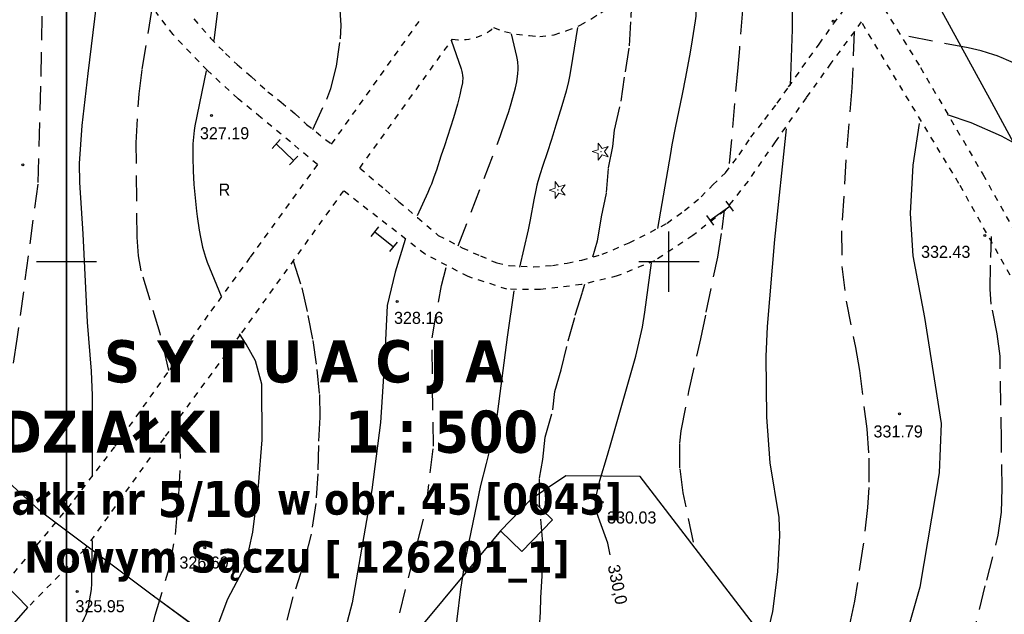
# Model space of a CAD drawing. Extents: x 4615668 to 9294084, y 5331114 to 10688993.
# Tile 88 of 181: x 4655741 to 4655823, y 5335184 to 5335233. Entities that reach past the tile are written whole.
import ezdxf
from ezdxf.enums import TextEntityAlignment as Align

# ---------------------------------------------------------------- set-up
doc = ezdxf.new("R2010")
doc.units = 0
doc.header["$MEASUREMENT"] = 0
doc.linetypes.add('DROGA', pattern=[1, 0.5, -0.5])
doc.linetypes.add('WARSTWICA', pattern=[3, 2, -1])
for name, color, linetype in [('10', 7, 'Continuous'), ('13', 7, 'Continuous'), ('17', 7, 'Continuous'), ('21', 7, 'Continuous'), ('38', 7, 'Continuous'), ('43', 7, 'Continuous'), ('47', 7, 'Continuous'), ('50', 7, 'Continuous'), ('52', 7, 'Continuous'), ('60', 7, 'Continuous'), ('SZZPZ_922', 7, 'Continuous')]:
    doc.layers.add(name, color=color, linetype=linetype)
doc.styles.add('100', font='isocp.shx', dxfattribs={"height": 20})
doc.styles.add('txt', font='TXT', dxfattribs={"height": 0.2})

# ---------------------------------------------------------------- blocks, each defined once
blk = doc.blocks.new('*M2220')
at = {"layer": '60', "color": 7, "linetype": 'Continuous'}
blk.add_line((397.5, 150), (400, 150), dxfattribs=at)
blk.add_lwpolyline([(0, 0), (0, 250), (400, 250), (400, 0)], close=True, dxfattribs=at)
blk = doc.blocks.new('*M2221')
at = {"layer": '60', "color": 7, "linetype": 'Continuous'}
for p, q in [((50, 147.5), (50, 152.5)), ((0, 150), (2.5, 150)), ((47.5, 150), (52.5, 150))]:
    blk.add_line(p, q, dxfattribs=at)
blk.add_lwpolyline([(0, 0), (0, 250), (400, 250), (400, 0)], close=True, dxfattribs=at)
blk = doc.blocks.new('DI')
at = {"layer": 'SZZPZ_922', "color": 7, "linetype": 'Continuous', "lineweight": 13}
for p, q in [((-0.736, -0.001), (-0.227, 0.164)), ((-0.227, 0.699), (0.087, 0.267)), ((-0.227, 0.164), (-0.227, 0.699)), ((0.087, 0.267), (0.595, 0.431)), ((0.595, 0.431), (0.281, -0.001)), ((-0.227, -0.166), (-0.736, -0.001)), ((-0.227, -0.702), (-0.227, -0.166)), ((0.087, -0.268), (-0.227, -0.702)), ((0.595, -0.434), (0.087, -0.268)), ((0.281, -0.001), (0.595, -0.434))]:
    blk.add_line(p, q, dxfattribs=at)
blk.add_circle((0, 0), 0.0203, dxfattribs=at)
blk = doc.blocks.new('WYS')
at = {"layer": '52', "color": 67, "linetype": 'Continuous'}
blk.add_circle((0, 0), 0.08, dxfattribs=at)
blk = doc.blocks.new('*M2266')
at = {"layer": '21', "color": 1, "linetype": 'Continuous'}
blk.add_lwpolyline([(1.443, 0.317), (3.636, -1.47), (12.247, -7.807), (25.135, -16.779), (38.105, -28.569), (47.645, -35.709), (51.317, -38.392)], dxfattribs=at)
blk.add_lwpolyline([(1.443, 0.317), (3.636, -1.47), (12.247, -7.807), (25.135, -16.779), (38.105, -28.569), (47.645, -35.709), (51.317, -38.392)], dxfattribs=at)
for p in [(1.443, 0.317), (3.636, -1.47), (12.247, -7.807), (25.135, -16.779), (38.105, -28.569), (47.645, -35.709), (51.317, -38.392)]:
    blk.add_point(p, dxfattribs=at)
blk = doc.blocks.new('*M2303')
at = {"layer": '21', "color": 1, "linetype": 'Continuous'}
blk.add_lwpolyline([(1.443, 0.317), (3.636, -1.47), (12.247, -7.807), (25.135, -16.779), (38.105, -28.569), (47.645, -35.709), (59.615, -44.509), (63.305, -47.109), (70.092, -52.309)], dxfattribs=at)
blk.add_lwpolyline([(1.443, 0.317), (3.636, -1.47), (12.247, -7.807), (25.135, -16.779), (38.105, -28.569), (47.645, -35.709), (59.615, -44.509), (63.305, -47.109), (70.092, -52.309)], dxfattribs=at)
for p in [(1.443, 0.317), (3.636, -1.47), (12.247, -7.807), (25.135, -16.779), (38.105, -28.569), (47.645, -35.709), (59.615, -44.509), (63.305, -47.109), (70.092, -52.309)]:
    blk.add_point(p, dxfattribs=at)
blk = doc.blocks.new('STE')
at = {"color": 40, "linetype": 'Continuous'}
for p, q in [((-1, -0.5), (-1, 0.5)), ((-1, 0.001), (1, -0.001)), ((1, -0.5), (1, 0.5))]:
    blk.add_line(p, q, dxfattribs=at)

msp = doc.modelspace()

# ---------------------------------------------------------------- linework, layer by layer
at = {"layer": '13', "color": 7, "linetype": 'Continuous'}
msp.add_lwpolyline([(4655783.537, 5335193.315), (4655785.312, 5335191.603), (4655782.767, 5335188.965), (4655780.992, 5335190.677)], close=True, dxfattribs=at)
at = {"layer": '17', "color": 97, "linetype": 'DROGA'}
for p, q in [((4655766.967, 5335222.774), (4655774.324, 5335233.092)), ((4655769.306, 5335220.785), (4655776.991, 5335231.473))]:
    msp.add_line(p, q, dxfattribs=at)
for points in [[(4655811.126, 5335295.944), (4655806.685, 5335284.45), (4655803.121, 5335274.716), (4655802.573, 5335272.461), (4655802.683, 5335268.172), (4655804.163, 5335264.322), (4655807.891, 5335259.483), (4655812.497, 5335255.634), (4655815.732, 5335252.994), (4655818.284, 5335250.683), (4655819.405, 5335248.429), (4655819.515, 5335246.065), (4655819.076, 5335244.69), (4655813.922, 5335237.376), (4655812.305, 5335234.846), (4655815.841, 5335229.127), (4655821.022, 5335220.273), (4655836.676, 5335192.116), (4655840.455, 5335185.363)], [(4655780.42, 5335232.433), (4655781.326, 5335232.107), (4655782.306, 5335231.901), (4655783.382, 5335231.774), (4655784.252, 5335231.711), (4655785.439, 5335231.837), (4655786.498, 5335232.186), (4655787.606, 5335232.631), (4655788.571, 5335233.186), (4655789.314, 5335233.662), (4655790.263, 5335234.312), (4655791.054, 5335234.947), (4655792.502, 5335236.355), (4655793.625, 5335237.561), (4655794.365, 5335238.476), (4655795.963, 5335240.935), (4655799.264, 5335246.191)], [(4655769.306, 5335220.785), (4655771.437, 5335218.966), (4655772.55, 5335217.99), (4655774.099, 5335216.675), (4655775.827, 5335215.201), (4655777.813, 5335214.166), (4655779.334, 5335213.492), (4655780.685, 5335212.915), (4655781.698, 5335212.696), (4655783.724, 5335212.596), (4655785.293, 5335212.696), (4655786.525, 5335212.895), (4655787.737, 5335213.154), (4655789.412, 5335213.63), (4655790.345, 5335214.009), (4655791.656, 5335214.586), (4655793.444, 5335215.463), (4655794.814, 5335216.22), (4655796.264, 5335217.256), (4655797.635, 5335218.391), (4655798.616, 5335219.38), (4655799.649, 5335220.396), (4655800.801, 5335221.87), (4655801.774, 5335223.344), (4655802.927, 5335224.818), (4655803.959, 5335226.173), (4655804.902, 5335227.513), (4655806.034, 5335229.127), (4655807.425, 5335231.059), (4655808.637, 5335232.752), (4655811.769, 5335237.064)], [(4655765.794, 5335221.075), (4655763.557, 5335222.953), (4655761.101, 5335224.984), (4655759.205, 5335226.54), (4655756.662, 5335228.875), (4655753.818, 5335231.857), (4655752.395, 5335233.716)], [(4655755.529, 5335233.155), (4655756.923, 5335231.569), (4655758.173, 5335230.294), (4655759.143, 5335229.364), (4655760.306, 5335228.37), (4655761.685, 5335227.117), (4655762.784, 5335226.252), (4655763.926, 5335225.301), (4655764.896, 5335224.394), (4655766.967, 5335222.774)], [(4655810.935, 5335232.921), (4655810.359, 5335232.123), (4655808.413, 5335229.484), (4655806.357, 5335226.624), (4655803.78, 5335222.967), (4655801.533, 5335219.695), (4655799.614, 5335217.275), (4655796.955, 5335215.185), (4655793.775, 5335213.095), (4655790.679, 5335211.831), (4655787.718, 5335211.116), (4655784.319, 5335210.703), (4655781.522, 5335210.731), (4655778.315, 5335211.775), (4655774.723, 5335213.645), (4655767.947, 5335218.909)], [(4655827.044, 5335180.132), (4655832.255, 5335182.963), (4655838.407, 5335184.85), (4655819.036, 5335219.506), (4655810.935, 5335232.921)], [(4655765.794, 5335221.075), (4655760.189, 5335213.364), (4655756.705, 5335208.578), (4655753.344, 5335203.813), (4655748.951, 5335197.66), (4655745.355, 5335192.952), (4655739.837, 5335186.305)], [(4655767.947, 5335218.909), (4655759.389, 5335206.983), (4655753.066, 5335198.398), (4655746.478, 5335189.169), (4655741.767, 5335184.335)]]:
    msp.add_lwpolyline(points, dxfattribs=at)
msp.add_arc((4655777.645, 5335235.738), 4.315, 261.27018, 310.00771, dxfattribs=at)
at = {"layer": '21', "color": 1, "linetype": 'Continuous'}
msp.add_lwpolyline([(4655808.165, 5335251.009), (4655808.714, 5335250.014), (4655814.24, 5335239.964), (4655821.738, 5335226.25), (4655827.92, 5335214.857)], dxfattribs=at)
at = {"layer": '38', "color": 97, "linetype": 'Continuous'}
for points in [[(4655784.627, 5335146.475), (4655793.957, 5335155.565), (4655794.743, 5335159.026), (4655796.537, 5335160.865), (4655799.997, 5335161.455), (4655810.557, 5335171.765), (4655792.587, 5335195.195), (4655786.397, 5335195.255), (4655783.537, 5335193.315)], [(4655780.992, 5335190.677), (4655763.717, 5335169.915), (4655784.627, 5335146.475)]]:
    msp.add_lwpolyline(points, dxfattribs=at)
at = {"layer": '43', "color": 2, "linetype": 'Continuous'}
msp.add_lwpolyline([(4655739.837, 5335186.305), (4655737.287, 5335183.085), (4655739.067, 5335181.275), (4655741.767, 5335184.335), (4655739.837, 5335186.305)], dxfattribs=at)
at = {"layer": '50', "color": 245, "linetype": 'WARSTWICA'}
for points in [[(4655765.414, 5335223.989), (4655766.562, 5335226.512), (4655766.903, 5335227.39), (4655767.366, 5335229.228), (4655767.705, 5335231.494), (4655767.763, 5335232.631), (4655767.65, 5335234.325), (4655766.858, 5335239.543), (4655765.335, 5335249.624), (4655764.492, 5335254.363), (4655763.179, 5335260.65), (4655762.542, 5335263.801), (4655761.454, 5335270.082), (4655761.019, 5335273.225), (4655761.009, 5335274.597), (4655761.252, 5335275.812), (4655761.457, 5335276.396), (4655761.865, 5335277.215), (4655764.912, 5335282.308)], [(4655747.356, 5335274.255), (4655744.629, 5335267.797), (4655742.886, 5335261.719), (4655742.962, 5335254.805), (4655743.341, 5335245.687), (4655742.965, 5335236.386), (4655742.814, 5335227.572), (4655742.586, 5335219.442), (4655740.853, 5335206.577), (4655738.807, 5335193.661), (4655737.823, 5335188.494), (4655737.862, 5335187.84)], [(4655798.036, 5335244.065), (4655799.763, 5335241.141), (4655799.904, 5335240.913), (4655800.203, 5335240.475), (4655800.608, 5335239.892), (4655800.8, 5335239.585), (4655800.977, 5335239.258), (4655801.059, 5335239.084), (4655801.127, 5335238.9), (4655801.16, 5335238.776), (4655801.198, 5335238.528), (4655801.207, 5335238.404), (4655801.207, 5335238.155), (4655801.178, 5335237.655), (4655801.167, 5335237.405), (4655801.12, 5335235.058), (4655801.085, 5335234.277), (4655801.059, 5335233.886), (4655800.815, 5335230.709), (4655800.681, 5335229.121), (4655799.926, 5335220.636)], [(4655788.655, 5335213.415), (4655789.028, 5335214.753), (4655789.373, 5335216.741), (4655789.782, 5335218.751), (4655789.954, 5335220.803), (4655790.316, 5335222.56), (4655790.445, 5335223.922), (4655791.005, 5335226.342), (4655791.35, 5335228.762), (4655791.695, 5335230.922), (4655791.824, 5335233.286), (4655791.889, 5335234.777), (4655791.753, 5335235.626)], [(4655753.473, 5335203.994), (4655752.734, 5335207.052), (4655751.902, 5335209.831), (4655751.171, 5335212.252), (4655750.932, 5335213.491), (4655750.819, 5335215.05), (4655750.794, 5335218.17), (4655750.748, 5335222.865), (4655750.984, 5335226.953), (4655751.257, 5335228.981), (4655752.042, 5335233.845)], [(4655777.464, 5335214.329), (4655780.841, 5335223.101), (4655781.019, 5335223.574), (4655781.354, 5335224.525), (4655781.665, 5335225.485), (4655781.86, 5335226.13), (4655782.225, 5335227.432), (4655782.341, 5335227.941), (4655782.384, 5335228.199), (4655782.429, 5335228.59), (4655782.447, 5335228.981), (4655782.445, 5335229.176), (4655782.417, 5335229.564), (4655782.391, 5335229.756), (4655782.335, 5335230.041), (4655781.892, 5335231.929)], [(4655810.343, 5335232.104), (4655810.148, 5335227.443), (4655809.658, 5335221.456), (4655809.292, 5335215.565), (4655809.311, 5335212.623), (4655809.664, 5335209.736), (4655810.45, 5335205.911), (4655810.779, 5335203.987), (4655811.384, 5335199.148), (4655811.562, 5335196.725), (4655811.558, 5335194.273), (4655811.452, 5335192.635), (4655811.072, 5335189.364), (4655810.378, 5335184.866), (4655809.905, 5335182.644), (4655807.85, 5335174.596), (4655807.491, 5335173.105)], [(4655829.349, 5335225.508), (4655824.971, 5335228.645), (4655824.455, 5335228.992), (4655824.099, 5335229.206), (4655823.857, 5335229.342), (4655823.363, 5335229.597), (4655822.984, 5335229.773), (4655822.728, 5335229.884), (4655822.209, 5335230.089), (4655821.946, 5335230.183), (4655821.415, 5335230.357), (4655820.879, 5335230.51), (4655820.519, 5335230.6), (4655819.797, 5335230.755), (4655814.171, 5335231.828)], [(4655797.015, 5335189.754), (4655796.145, 5335193.849), (4655795.877, 5335195.909), (4655795.859, 5335197.957), (4655795.977, 5335198.972), (4655796.617, 5335202.257), (4655797.608, 5335206.63), (4655798.07, 5335208.821), (4655799.018, 5335213.393), (4655799.389, 5335215.696), (4655799.586, 5335217.281)], [(4655817.357, 5335173.296), (4655819.218, 5335178.642), (4655820.018, 5335181.261), (4655821.339, 5335186.589), (4655822.306, 5335190.336), (4655822.566, 5335192.241), (4655822.618, 5335194.2), (4655822.566, 5335198.118), (4655822.453, 5335205.19), (4655822.21, 5335207.042), (4655821.709, 5335209.493), (4655821.616, 5335210.73), (4655821.672, 5335213.36), (4655821.728, 5335215.095)], [(4655763.77, 5335213.089), (4655764.493, 5335210.848), (4655765.01, 5335208.558), (4655765.398, 5335206.484), (4655765.743, 5335204.064), (4655765.958, 5335201.99), (4655766.001, 5335200.132), (4655765.872, 5335197.756), (4655765.829, 5335195.422), (4655765.656, 5335192.959), (4655765.269, 5335190.41), (4655764.582, 5335187.754), (4655763.764, 5335185.205), (4655763.074, 5335182.655)], [(4655779.717, 5335136.663), (4655776.617, 5335140.188), (4655773.849, 5335145.796), (4655772.991, 5335150.105), (4655772.216, 5335157.878), (4655771.718, 5335166.983), (4655771.386, 5335175.488), (4655771.884, 5335180.985), (4655774.818, 5335192.533), (4655775.418, 5335197.712), (4655775.307, 5335206.707), (4655776.082, 5335211.037), (4655776.47, 5335212.536)], [(4655783.476, 5335176.304), (4655783.63, 5335177.469), (4655783.867, 5335179.154), (4655784.083, 5335181.163), (4655784.212, 5335182.676), (4655784.297, 5335183.953), (4655784.34, 5335185.141), (4655784.448, 5335186.956), (4655784.513, 5335189.657), (4655784.211, 5335193.006), (4655784.231, 5335195.063), (4655784.489, 5335196.597), (4655784.705, 5335198.455), (4655785.33, 5335200.724), (4655785.502, 5335202.236), (4655786.019, 5335204.051), (4655786.615, 5335206.456), (4655787.197, 5335208.574), (4655787.8, 5335210.518), (4655787.994, 5335211.145)], [(4655754.44, 5335157.97), (4655753.839, 5335163.252), (4655753.008, 5335167.375), (4655751.899, 5335171.822), (4655751.484, 5335175.76), (4655751.346, 5335179.483), (4655752.316, 5335183.699), (4655753.517, 5335187.637), (4655754.025, 5335190.371), (4655754.302, 5335193.706), (4655754.44, 5335196.836), (4655754.255, 5335199.801)]]:
    msp.add_lwpolyline(points, dxfattribs=at)
at = {"layer": '50', "color": 216, "linetype": 'Continuous'}
for points in [[(4655757.235, 5335231.364), (4655758.174, 5335238.954), (4655759.058, 5335246.322), (4655759.475, 5335250.274), (4655759.5, 5335252.25), (4655758.945, 5335259.469), (4655758.392, 5335265.618), (4655758.116, 5335270.327), (4655758.229, 5335271.689), (4655758.432, 5335272.586), (4655759.055, 5335274.316), (4655760.988, 5335278.748)], [(4655747.131, 5335195.203), (4655747.131, 5335201.92), (4655747.047, 5335203.945), (4655746.811, 5335206.64), (4655746.715, 5335207.989), (4655746.346, 5335215.332), (4655746.069, 5335219.594), (4655746.043, 5335221.17), (4655746.254, 5335224.319), (4655746.762, 5335228.628), (4655747.454, 5335234.308), (4655748.377, 5335239.636), (4655748.747, 5335243.527)], [(4655805.051, 5335227.637), (4655805.218, 5335232.267), (4655805.231, 5335233.271), (4655805.22, 5335233.941), (4655805.163, 5335235.279), (4655805.141, 5335235.561), (4655805.066, 5335236.12), (4655804.861, 5335237.232), (4655804.773, 5335237.788), (4655804.703, 5335238.334), (4655804.696, 5335238.608), (4655804.714, 5335238.79), (4655804.733, 5335238.881), (4655804.773, 5335239.016), (4655804.83, 5335239.142), (4655804.878, 5335239.22), (4655804.994, 5335239.362), (4655805.061, 5335239.426), (4655805.21, 5335239.538), (4655805.373, 5335239.628), (4655805.487, 5335239.676), (4655805.719, 5335239.741), (4655806.886, 5335239.964)], [(4655787.38, 5335232.442), (4655786.828, 5335229.008), (4655786.715, 5335228.387), (4655786.627, 5335227.976), (4655786.426, 5335227.159), (4655786.079, 5335225.943), (4655785.581, 5335224.33), (4655785.337, 5335223.523), (4655785.195, 5335223.06), (4655784.889, 5335222.14), (4655784.471, 5335220.916), (4655784.273, 5335220.301), (4655784.092, 5335219.681), (4655784.011, 5335219.368), (4655783.915, 5335218.959), (4655783.752, 5335218.135), (4655783.463, 5335216.479), (4655783.293, 5335215.656), (4655782.575, 5335212.554)], [(4655776.886, 5335231.39), (4655777.715, 5335229.008), (4655777.782, 5335228.785), (4655777.809, 5335228.67), (4655777.839, 5335228.496), (4655777.859, 5335228.232), (4655777.846, 5335227.972), (4655777.825, 5335227.844), (4655777.698, 5335227.261), (4655777.606, 5335226.872), (4655777.408, 5335226.097), (4655777.078, 5335224.938), (4655776.84, 5335224.169), (4655776.334, 5335222.637), (4655776.045, 5335221.765), (4655775.665, 5335220.605), (4655775.465, 5335220.029), (4655775.25, 5335219.46), (4655775.135, 5335219.178), (4655774.953, 5335218.759), (4655774.069, 5335216.82)], [(4655756.553, 5335228.841), (4655755.629, 5335224.301), (4655755.557, 5335223.891), (4655755.521, 5335223.615), (4655755.473, 5335223.061), (4655755.46, 5335222.783), (4655755.449, 5335222.224), (4655755.456, 5335221.665), (4655755.491, 5335220.549), (4655755.545, 5335219.43), (4655755.585, 5335218.872), (4655755.663, 5335218.034), (4655755.761, 5335217.196), (4655755.818, 5335216.777), (4655755.983, 5335215.629), (4655756.078, 5335215.057), (4655756.191, 5335214.491), (4655756.256, 5335214.21), (4655756.408, 5335213.655), (4655756.497, 5335213.382), (4655756.649, 5335212.978), (4655757.804, 5335210.152)], [(4655851.98, 5335190.93), (4655850.089, 5335193.033), (4655847.786, 5335194.6), (4655845.607, 5335196.992), (4655843.058, 5335200.332), (4655839.728, 5335204.868), (4655834.634, 5335211.889), (4655832.743, 5335214.446), (4655831.016, 5335217.168), (4655828.796, 5335219.477), (4655827.192, 5335220.961), (4655825.013, 5335222.116), (4655822.558, 5335223.42), (4655820.05, 5335224.534), (4655818.076, 5335225.193)], [(4655802.649, 5335180.477), (4655803.215, 5335182.373), (4655803.582, 5335183.99), (4655803.993, 5335187.282), (4655804.167, 5335190.297), (4655804.104, 5335191.799), (4655803.381, 5335196.317), (4655803.103, 5335200.11), (4655803.045, 5335205.142), (4655803.156, 5335207.654), (4655803.768, 5335214.849), (4655804.713, 5335224.052)], [(4655815.723, 5335224.477), (4655815.223, 5335221.019), (4655815, 5335217.003), (4655815.223, 5335213.489), (4655816.165, 5335208.393), (4655817.055, 5335202.76), (4655817.555, 5335199.58), (4655817.389, 5335195.509), (4655815.781, 5335186.005), (4655813.834, 5335179.145), (4655811.888, 5335172.786), (4655809.334, 5335166.67)], [(4655773.081, 5335214.866), (4655772.253, 5335212.152), (4655771.59, 5335209.382), (4655771.369, 5335204.784), (4655771.037, 5335199.687), (4655770.319, 5335194.092), (4655768.666, 5335184.704), (4655767.396, 5335179.884), (4655767.065, 5335176.727), (4655766.899, 5335171.851), (4655767.288, 5335167.554), (4655767.619, 5335163.122), (4655767.896, 5335159.466), (4655767.675, 5335155.533), (4655766.245, 5335148.421), (4655765.085, 5335144.377), (4655764.146, 5335142.271)], [(4655775.816, 5335168.73), (4655775.942, 5335170.325), (4655776.771, 5335174.369), (4655777.1, 5335180.878), (4655777.692, 5335185.836), (4655778.094, 5335188.302), (4655779.365, 5335194.451), (4655779.818, 5335196.282), (4655780.44, 5335198.719), (4655780.683, 5335199.951), (4655781.567, 5335206.765), (4655782.119, 5335210.587)], [(4655757.295, 5335151.588), (4655758.172, 5335154.877), (4655758.496, 5335158.629), (4655758.172, 5335161.455), (4655756.972, 5335165.996), (4655756.233, 5335168.775), (4655755.861, 5335172.919), (4655755.954, 5335176.625), (4655756.739, 5335180.795), (4655758.355, 5335185.057), (4655759.828, 5335187.811), (4655760.429, 5335190.59), (4655760.89, 5335194.435), (4655761.214, 5335198.234), (4655761.168, 5335202.849), (4655760.66, 5335204.795), (4655759.874, 5335206.185), (4655759.32, 5335207.019)], [(4655747.097, 5335189.9), (4655747.05, 5335186.564), (4655747.042, 5335186.321), (4655747.004, 5335185.835), (4655746.942, 5335185.351), (4655746.773, 5335184.387), (4655746.719, 5335184.164), (4655746.672, 5335184.019), (4655746.561, 5335183.733), (4655746.437, 5335183.452), (4655746.273, 5335183.076), (4655746.2, 5335182.885), (4655746.111, 5335182.592), (4655746.08, 5335182.441), (4655745.97, 5335181.687), (4655745.931, 5335181.31), (4655745.895, 5335180.743), (4655745.888, 5335180.177), (4655745.896, 5335179.893), (4655745.977, 5335178.173), (4655746.036, 5335177.313), (4655746.128, 5335176.155)]]:
    msp.add_lwpolyline(points, dxfattribs=at)
at = {"layer": '50', "color": 7, "linetype": 'Continuous'}
for points in [[(4655794.041, 5335215.769), (4655795.12, 5335221.996), (4655795.246, 5335222.702), (4655795.514, 5335224.111), (4655796.082, 5335226.924), (4655796.362, 5335228.331), (4655796.746, 5335230.399), (4655796.924, 5335231.434), (4655797.172, 5335232.988), (4655797.219, 5335233.383), (4655797.239, 5335233.647), (4655797.249, 5335234.179), (4655797.24, 5335234.446), (4655797.199, 5335234.979), (4655797.127, 5335235.511), (4655797.063, 5335235.864), (4655796.902, 5335236.562), (4655796.562, 5335237.8), (4655796.381, 5335238.411), (4655796.092, 5335239.323), (4655795.768, 5335240.298)], [(4655790.099, 5335188.706), (4655789.891, 5335189.675), (4655789.461, 5335190.892), (4655788.88, 5335192.498), (4655788.866, 5335193.303), (4655789.23, 5335194.873), (4655789.862, 5335196.966), (4655790.161, 5335198.013), (4655792.233, 5335205.175), (4655792.773, 5335207.595), (4655792.966, 5335208.819), (4655793.506, 5335212.934)]]:
    msp.add_lwpolyline(points, dxfattribs=at)

# ---------------------------------------------------------------- block references
at = {"color": 40, "linetype": 'Continuous'}
for p, xscale, yscale, rotation in [((4655763.092, 5335222.092), 0.999997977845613, 0.9999979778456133, 316.4475520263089), ((4655799.211, 5335217.039), 1.000001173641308, 1.000001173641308, 35.8376289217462), ((4655771.341, 5335214.879), 1.00000251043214, 1.00000251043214, 321.1154767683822)]:
    msp.add_blockref('STE', p, dxfattribs=dict(at, xscale=xscale, yscale=yscale, rotation=rotation))
at = {"layer": '21', "color": 1, "linetype": 'Continuous'}
for name in ['*M2266', '*M2303']:
    msp.add_blockref(name, (4655704.552, 5335220.994), dxfattribs=at)
at = {"layer": '47', "color": 3, "linetype": 'Continuous'}
for p in [(4655789.329, 5335222.146), (4655785.751, 5335218.962)]:
    msp.add_blockref('DI', p, dxfattribs=at)
at = {"layer": '52', "color": 67, "linetype": 'Continuous'}
for p in [(4655808.601, 5335232.97), (4655756.996, 5335225.136), (4655741.332, 5335221.057), (4655821.196, 5335215.192), (4655772.401, 5335209.719), (4655814.103, 5335200.398), (4655789.433, 5335193.058), (4655756.447, 5335189.27), (4655745.858, 5335185.646)]:
    msp.add_blockref('WYS', p, dxfattribs=at)
at = {"layer": '60', "color": 7, "linetype": 'Continuous'}
for name, p in [('*M2220', (4655344.967, 5335063.025)), ('*M2221', (4655744.967, 5335063.025))]:
    msp.add_blockref(name, p, dxfattribs=at)

# ---------------------------------------------------------------- texts
at = {"color": 0, "ltscale": 2.5, "insert": (4655705.662, 5335206.503), "char_height": 3, "width": 110.83303, "attachment_point": 1, "style": '100'}
msp.add_mtext('\\A1;\\pxqc;{\\fTahoma|b1|i0|c238|p34;\\H1.167x;     S Y T U A C J A\\P\\H1.000002x;^IDZIAŁKI       1 : 500\\P\\H0.7426x;    działki nr \\H1.153914x;5/10 \\H0.866614x;w obr. 45 [0045]\\P^I w Nowym Sączu [ 126201_1]}', dxfattribs=at)
at = {"layer": '10', "color": 125, "linetype": 'Continuous', "style": 'txt'}
msp.add_text('R', height=1, dxfattribs=at).set_placement((4655758.075, 5335219), align=Align.MIDDLE)
at = {"layer": '50', "color": 6, "linetype": 'Continuous', "style": 'txt'}
msp.add_text('330,0', height=1, rotation=281.8514, dxfattribs=at).set_placement((4655790.624, 5335186.224), align=Align.MIDDLE)
at = {"layer": '52', "color": 67, "linetype": 'Continuous', "style": 'txt'}
for s, p in [('327.19', (4655756.042, 5335223.173)), ('332.43', (4655815.896, 5335213.335)), ('328.16', (4655772.151, 5335207.857)), ('331.79', (4655811.945, 5335198.435)), ('330.03', (4655789.835, 5335191.296)), ('326.69', (4655754.339, 5335187.559)), ('325.95', (4655745.708, 5335183.935))]:
    msp.add_text(s, height=1, dxfattribs=at).set_placement(p)

doc.saveas('drawing.dxf')
